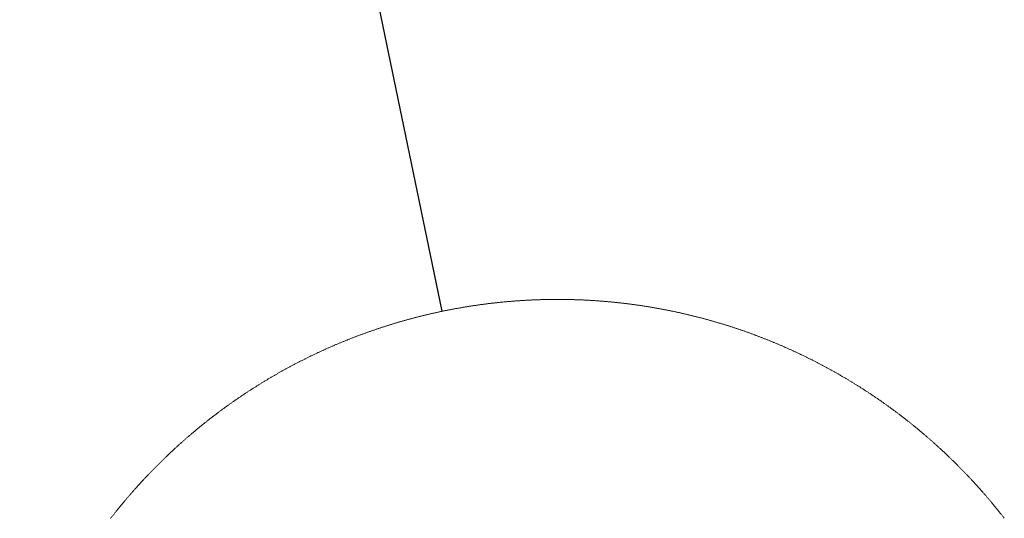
# Model space of a CAD drawing. Header units: millimetres. Extents: x 0 to 12115, y 0 to 8400.
# Tile 11 of 121: x 920 to 1821, y 2805 to 3260. Entities that reach past the tile are written whole.
import ezdxf

# ---------------------------------------------------------------- set-up
doc = ezdxf.new("R2010")
doc.units = ezdxf.units.MM
doc.header["$LTSCALE"] = 20
doc.dimstyles.new('SLDDIMSTYLE8', dxfattribs={"dimtxt": 0.18, "dimasz": 70, "dimexe": 0, "dimexo": 0.0625, "dimgap": 0, "dimtad": 0, "dimtih": 1, "dimtoh": 1, "dimdec": 0, "dimrnd": 1e-09, "dimzin": 0, "dimdsep": 46, "dimtxsty": 'Standard', "dimblk1": 'NONE', "dimblk2": 'NONE', "dimsah": 1, "dimcen": 0.09, "dimadec": 0, "dimazin": 0, "dimtfac": 70, "dimtdec": 0, "dimtofl": 0, "dimtmove": 0, "dimatfit": 3, "dimldrblk": 'NONE', "dimfxl": 1, "dimfrac": 2, "dimtolj": 1, "dimtzin": 0, "dimarcsym": 0})

# ---------------------------------------------------------------- blocks, each defined once
blk = doc.blocks.new('_None')

msp = doc.modelspace()

# ---------------------------------------------------------------- linework, layer by layer
at = {"color": 7, "linetype": 'Continuous', "lineweight": 18, "flags": 128}
msp.add_lwpolyline([(1820.620581, 2804.534369), (1820.225522, 2805.042439), (1819.829985, 2805.549794), (1819.433734, 2806.05691), (1819.036886, 2806.563311), (1818.639442, 2807.069474), (1818.241402, 2807.574921), (1817.842647, 2808.079892), (1817.443296, 2808.584385), (1817.04323, 2809.088402), (1816.642686, 2809.591942), (1816.241428, 2810.095005), (1815.839573, 2810.597592), (1815.437123, 2811.099463), (1815.033957, 2811.601096), (1814.630195, 2812.102013), (1814.225837, 2812.602692), (1813.820883, 2813.102656), (1813.415333, 2813.602143), (1813.009068, 2814.101153), (1812.602207, 2814.599686), (1812.194749, 2815.097742), (1811.786696, 2815.595084), (1811.378047, 2816.092186), (1810.968682, 2816.588574), (1810.558721, 2817.084485), (1810.148164, 2817.579918), (1809.737011, 2818.074875), (1809.325263, 2818.569355), (1808.912918, 2819.063359), (1808.499857, 2819.556647), (1808.086201, 2820.049696), (1807.671949, 2820.542031), (1807.25722, 2821.033888), (1806.841656, 2821.525269), (1806.425616, 2822.015934), (1806.008979, 2822.506361), (1805.591628, 2822.996073), (1805.173799, 2823.485308), (1804.755255, 2823.974066), (1804.336115, 2824.462347), (1803.916499, 2824.950152), (1803.496167, 2825.437241), (1803.075239, 2825.923853), (1802.653715, 2826.409989), (1802.231475, 2826.895647), (1801.808759, 2827.380829), (1801.385447, 2827.865296), (1800.961539, 2828.349524), (1800.536915, 2828.833037), (1800.111815, 2829.315834), (1799.686119, 2829.798394), (1799.259707, 2830.280238), (1798.832819, 2830.761605), (1798.405215, 2831.242495), (1797.977134, 2831.722908), (1797.548338, 2832.202607), (1797.119066, 2832.682066), (1796.689078, 2833.160811), (1796.258494, 2833.63884), (1795.827433, 2834.116631), (1795.395776, 2834.593707), (1794.963404, 2835.070305), (1794.530555, 2835.546427), (1794.096991, 2836.021834), (1793.66295, 2836.496764), (1793.228313, 2836.971217), (1792.792961, 2837.445193), (1792.357132, 2837.918454), (1791.920706, 2838.391238), (1791.483685, 2838.863545), (1791.046068, 2839.335375), (1790.607854, 2839.80649), (1790.169164, 2840.277129), (1789.729759, 2840.747052), (1789.289757, 2841.216736), (1788.849279, 2841.685706), (1788.408085, 2842.154198), (1787.966415, 2842.621975), (1787.524149, 2843.089276), (1787.081286, 2843.556099), (1786.637827, 2844.022446), (1786.193773, 2844.488078), (1785.749241, 2844.953232), (1785.303995, 2845.41791), (1784.858271, 2845.881873), (1784.411952, 2846.345358), (1783.965036, 2846.808367), (1783.517524, 2847.270661), (1783.069536, 2847.732478), (1782.620832, 2848.193818), (1782.171651, 2848.654442), (1781.721875, 2849.11459), (1781.271502, 2849.574023), (1780.820653, 2850.033217), (1780.369088, 2850.491696), (1779.917046, 2850.949459), (1779.464408, 2851.406746), (1779.011294, 2851.863556), (1778.557464, 2852.319889), (1778.103158, 2852.775507), (1777.648255, 2853.23041), (1777.192756, 2853.685074), (1776.736781, 2854.139023), (1776.280209, 2854.592257), (1775.823041, 2855.045014), (1775.365278, 2855.497294), (1774.907037, 2855.949097), (1774.448201, 2856.400185), (1773.988768, 2856.850558), (1773.528859, 2857.300692), (1773.068234, 2857.749873), (1772.607252, 2858.198815), (1772.145554, 2858.647042), (1771.68338, 2859.094792), (1771.220609, 2859.541827), (1770.757362, 2859.988385), (1770.293519, 2860.434227), (1769.829079, 2860.879593), (1769.364044, 2861.324482), (1768.898531, 2861.768656), (1768.432542, 2862.212115), (1767.965838, 2862.655335), (1767.498657, 2863.097601), (1767.030999, 2863.539629), (1766.562745, 2863.980942), (1766.093895, 2864.42154), (1765.624568, 2864.86166), (1765.154645, 2865.301304), (1764.684125, 2865.740233), (1764.21313, 2866.178685), (1763.741538, 2866.616421), (1763.269469, 2867.053681), (1762.796804, 2867.490225), (1762.323662, 2867.926293), (1761.849925, 2868.361645), (1761.37571, 2868.796521), (1760.900899, 2869.230919), (1760.425493, 2869.664603), (1759.949609, 2870.097571), (1759.473249, 2870.530062), (1758.996293, 2870.962077), (1758.51874, 2871.393376), (1758.040711, 2871.82396), (1757.562205, 2872.254067), (1757.083103, 2872.683697), (1756.603405, 2873.112612), (1756.12323, 2873.540812), (1755.642578, 2873.968535), (1755.16133, 2874.395781), (1754.679605, 2874.822312), (1754.197284, 2875.248127), (1753.714487, 2875.673466), (1753.231093, 2876.098328), (1752.747222, 2876.522475), (1752.262875, 2876.945906), (1751.777932, 2877.368861), (1751.292512, 2877.791338), (1750.806495, 2878.212862), (1750.320002, 2878.634148), (1749.832913, 2879.05448), (1749.345347, 2879.474574), (1748.857304, 2879.893713), (1748.368784, 2880.312376), (1747.879669, 2880.730563), (1747.389957, 2881.148034), (1746.899888, 2881.564789), (1746.409222, 2881.981068), (1745.917961, 2882.39687), (1745.426342, 2882.811718), (1744.934126, 2883.226328), (1744.441315, 2883.639985), (1743.948146, 2884.053164), (1743.454382, 2884.465866), (1742.960021, 2884.877854), (1742.465302, 2885.289126), (1741.969987, 2885.699921), (1741.474196, 2886.110001), (1740.977809, 2886.519604), (1740.481063, 2886.928492), (1739.983722, 2887.336665), (1739.485904, 2887.74436), (1738.98749, 2888.151341), (1738.488719, 2888.557845), (1737.989351, 2888.963633), (1737.489506, 2889.368706), (1736.989066, 2889.773302), (1736.488267, 2890.177184), (1735.986873, 2890.580588), (1735.485002, 2890.983277), (1734.982654, 2891.385251), (1734.47971, 2891.786747), (1733.976409, 2892.187529), (1733.472511, 2892.587834), (1732.968136, 2892.987185), (1732.463285, 2893.386298), (1731.957957, 2893.784457), (1731.452152, 2894.182139), (1730.945751, 2894.579106), (1730.438873, 2894.975596), (1729.931637, 2895.371371), (1729.423806, 2895.766669), (1728.915497, 2896.161013), (1728.406712, 2896.554881), (1727.897331, 2896.948271), (1727.387592, 2897.340947), (1726.877376, 2897.732907), (1726.366564, 2898.124152), (1725.855276, 2898.51492), (1725.343629, 2898.904972), (1724.831387, 2899.29431), (1724.318668, 2899.683171), (1723.805472, 2900.071316), (1723.291918, 2900.458985), (1722.777769, 2900.8457), (1722.263142, 2901.231938), (1721.748039, 2901.617699), (1721.232459, 2902.002745), (1720.716402, 2902.387076), (1720.199868, 2902.770691), (1719.682857, 2903.153592), (1719.16537, 2903.536015), (1718.647405, 2903.917962), (1718.128964, 2904.298954), (1717.610046, 2904.67947), (1717.090651, 2905.059271), (1716.570779, 2905.438357), (1716.050431, 2905.816966), (1715.529605, 2906.194859), (1715.008422, 2906.572037), (1714.486643, 2906.948739), (1713.964507, 2907.324486), (1713.441774, 2907.699995), (1712.918684, 2908.074551), (1712.394997, 2908.44863), (1711.870953, 2908.821755), (1711.346432, 2909.194642), (1710.821435, 2909.566575), (1710.29596, 2909.938031), (1709.770128, 2910.308772), (1709.2437, 2910.678797), (1708.716914, 2911.048108), (1708.189532, 2911.416941), (1707.661792, 2911.785059), (1707.133576, 2912.152462), (1706.605002, 2912.51915), (1706.075832, 2912.885361), (1705.546304, 2913.250857), (1705.016181, 2913.615637), (1704.485699, 2913.979941), (1703.954741, 2914.343291), (1703.423425, 2914.706164), (1702.891513, 2915.068322), (1702.359244, 2915.429764), (1701.826498, 2915.79073), (1701.293394, 2916.15098), (1700.759694, 2916.510516), (1700.225636, 2916.869336), (1699.691102, 2917.22744), (1699.15609, 2917.585068), (1698.620721, 2917.941981), (1698.084876, 2918.298178), (1697.548553, 2918.65366), (1697.011873, 2919.008427), (1696.474597, 2919.362717), (1695.936963, 2919.716292), (1695.398971, 2920.069151), (1694.860503, 2920.421296), (1694.321558, 2920.772963), (1693.782136, 2921.123677), (1693.242356, 2921.473914), (1692.702099, 2921.823435), (1692.161366, 2922.172242), (1691.620275, 2922.520333), (1691.078707, 2922.867947), (1690.536782, 2923.214846), (1689.99438, 2923.560791), (1689.4515, 2923.90626), (1688.908264, 2924.251252), (1688.36455, 2924.59529), (1687.820479, 2924.938612), (1687.275931, 2925.281458), (1686.730906, 2925.623589), (1686.185524, 2925.965004), (1685.639664, 2926.305705), (1685.093447, 2926.645689), (1684.546753, 2926.985197), (1683.999702, 2927.32399), (1683.452174, 2927.661829), (1682.904288, 2927.999192), (1682.355925, 2928.335839), (1681.807086, 2928.671771), (1681.257888, 2929.007225), (1680.708334, 2929.341727), (1680.158302, 2929.675751), (1679.607913, 2930.008822), (1679.057046, 2930.341416), (1678.505823, 2930.673294), (1677.954122, 2931.004458), (1677.402064, 2931.335144), (1676.849529, 2931.664877), (1676.296636, 2931.993895), (1675.743267, 2932.322436), (1675.189659, 2932.650261), (1674.635455, 2932.977133), (1674.080893, 2933.303528), (1673.525974, 2933.629208), (1672.970697, 2933.954173), (1672.414943, 2934.27866), (1671.858713, 2934.602194), (1671.302244, 2934.925013), (1670.745298, 2935.247355), (1670.187875, 2935.568743), (1669.630214, 2935.889655), (1669.071957, 2936.209851), (1668.513462, 2936.529332), (1667.954489, 2936.848097), (1667.395159, 2937.166148), (1666.835472, 2937.483483), (1666.275307, 2937.800103), (1665.714785, 2938.116007), (1665.153905, 2938.431435), (1664.592549, 2938.745909), (1664.030835, 2939.059906), (1663.468763, 2939.37295), (1662.906333, 2939.685517), (1662.343427, 2939.997368), (1661.780163, 2940.308266), (1661.216542, 2940.618687), (1660.652563, 2940.928393), (1660.088107, 2941.237383), (1659.523293, 2941.545659), (1658.958122, 2941.853218), (1658.392593, 2942.160063), (1657.826706, 2942.466193), (1657.260343, 2942.771845), (1656.693622, 2943.076544), (1656.126544, 2943.380528), (1655.559107, 2943.684035), (1654.991313, 2943.986588), (1654.423043, 2944.288426), (1653.854534, 2944.589787), (1653.285548, 2944.890194), (1652.716204, 2945.190125), (1652.146503, 2945.489102), (1651.576444, 2945.787602), (1651.006028, 2946.085387), (1650.435134, 2946.382218), (1649.864003, 2946.678572), (1649.292513, 2946.974211), (1648.720547, 2947.268897), (1648.148223, 2947.563105), (1647.575661, 2947.856598), (1647.002622, 2948.149138), (1646.429225, 2948.441201), (1645.855471, 2948.732548), (1645.281359, 2949.02318), (1644.70689, 2949.312859), (1644.132062, 2949.602061), (1643.556878, 2949.890547), (1642.981335, 2950.178318), (1642.405554, 2950.465374), (1641.829297, 2950.751477), (1641.252681, 2951.037102), (1640.675708, 2951.322012), (1640.098378, 2951.606207), (1639.52069, 2951.889449), (1638.942644, 2952.172213), (1638.364359, 2952.454262), (1637.785598, 2952.735358), (1637.20648, 2953.015976), (1636.627122, 2953.29588), (1636.047288, 2953.57483), (1635.467216, 2953.853302), (1634.886786, 2954.13106), (1634.305998, 2954.407864), (1633.724853, 2954.684191), (1633.14335, 2954.959565), (1632.56149, 2955.234461), (1631.979271, 2955.508404), (1631.396815, 2955.781632), (1630.814001, 2956.054383), (1630.23071, 2956.32618), (1629.64718, 2956.597262), (1629.063412, 2956.867629), (1628.479168, 2957.137518), (1627.894684, 2957.406454), (1627.309724, 2957.674675), (1626.724526, 2957.942181), (1626.13897, 2958.208971), (1625.553175, 2958.475047), (1624.966904, 2958.740406), (1624.380394, 2959.004813), (1623.793527, 2959.268742), (1623.206421, 2959.531956), (1622.618839, 2959.794217), (1622.031018, 2960.056), (1621.442839, 2960.317069), (1620.854422, 2960.577183), (1620.265647, 2960.836583), (1619.676515, 2961.095505), (1619.087025, 2961.353474), (1618.497297, 2961.610728), (1617.907211, 2961.867266), (1617.316767, 2962.123089), (1616.726085, 2962.378197), (1616.134926, 2962.63259), (1615.543648, 2962.886029), (1614.952013, 2963.138991), (1614.360019, 2963.391238), (1613.767668, 2963.642531), (1613.175079, 2963.893109), (1612.582132, 2964.14321), (1611.988946, 2964.392357), (1611.395403, 2964.640789), (1610.801503, 2964.888506), (1610.207364, 2965.135508), (1609.612867, 2965.381794), (1609.018132, 2965.627366), (1608.423039, 2965.871983), (1607.827708, 2966.116124), (1607.232019, 2966.359311), (1606.635973, 2966.601782), (1606.039688, 2966.843777), (1605.443164, 2967.084818), (1604.846164, 2967.325144), (1604.249045, 2967.564516), (1603.651568, 2967.803412), (1603.053733, 2968.041592), (1602.45566, 2968.278819), (1601.857349, 2968.515568), (1601.25868, 2968.751364), (1600.659772, 2968.986445), (1600.060507, 2969.22081), (1599.460885, 2969.454461), (1598.861143, 2969.687396), (1598.261043, 2969.919377), (1597.660586, 2970.150881), (1597.05989, 2970.381432), (1596.458956, 2970.611267), (1595.857665, 2970.840626), (1595.256135, 2971.069031), (1594.654247, 2971.296482), (1594.052121, 2971.523457), (1593.449756, 2971.749716), (1592.847153, 2971.975022), (1592.244193, 2972.199612), (1591.640874, 2972.423487), (1591.037437, 2972.646647), (1590.433642, 2972.869091), (1589.829489, 2973.090821), (1589.225217, 2973.311596), (1588.620588, 2973.531895), (1588.01572, 2973.75124), (1587.410494, 2973.96987), (1586.80515, 2974.187785), (1586.199447, 2974.404984), (1585.593387, 2974.62123), (1584.987208, 2974.836998), (1584.380671, 2975.051814), (1583.773896, 2975.265913), (1583.166882, 2975.479298), (1582.559511, 2975.691967), (1581.95202, 2975.903683), (1581.344172, 2976.114922), (1580.736085, 2976.325207), (1580.12776, 2976.534777), (1579.519078, 2976.743632), (1578.910157, 2976.951771), (1578.301117, 2977.158957), (1577.691719, 2977.365666), (1577.082082, 2977.571421), (1576.472088, 2977.776461), (1575.861975, 2977.980786), (1575.251624, 2978.184395), (1574.640914, 2978.387051), (1574.029967, 2978.588992), (1573.418781, 2978.790217), (1572.807476, 2978.990727), (1572.195813, 2979.190522), (1571.583792, 2979.389601), (1570.971653, 2979.587727), (1570.359274, 2979.785138), (1569.746658, 2979.981833), (1569.133803, 2980.177813), (1568.52059, 2980.372839), (1567.907259, 2980.567389), (1567.293569, 2980.760985), (1566.67976, 2980.953865), (1566.065594, 2981.146031), (1565.451309, 2981.337243), (1564.836785, 2981.527977), (1564.221903, 2981.717759), (1563.606903, 2981.906825), (1562.991544, 2982.095175), (1562.376067, 2982.282572), (1561.760351, 2982.469254), (1561.144396, 2982.655459), (1560.528204, 2982.840472), (1559.911653, 2983.025008), (1559.294983, 2983.208828), (1558.678195, 2983.391695), (1558.061048, 2983.573847), (1557.443663, 2983.755284), (1556.82604, 2983.935767), (1556.208297, 2984.115773), (1555.590316, 2984.294825), (1554.971978, 2984.473162), (1554.35352, 2984.650784), (1553.734824, 2984.827452), (1553.116008, 2985.003405), (1552.496835, 2985.178643), (1551.877543, 2985.353165), (1551.257893, 2985.526972), (1550.638124, 2985.699826), (1550.018236, 2985.871964), (1549.39799, 2986.043387), (1548.777625, 2986.214095), (1548.156902, 2986.383849), (1547.53606, 2986.552887), (1546.915099, 2986.721211), (1546.29378, 2986.888819), (1545.672342, 2987.055474), (1545.050665, 2987.221651), (1544.428751, 2987.386637), (1543.806716, 2987.551146), (1543.184444, 2987.71494), (1542.561933, 2987.877779), (1541.939303, 2988.039904), (1541.316434, 2988.201313), (1540.693327, 2988.361769), (1540.069982, 2988.52151), (1539.446518, 2988.680535), (1538.822815, 2988.838845), (1538.198992, 2988.996439), (1537.574812, 2989.15308), (1536.950633, 2989.309006), (1536.326095, 2989.463978), (1535.701438, 2989.618473), (1535.076663, 2989.772015), (1534.451648, 2989.924841), (1533.826396, 2990.076952), (1533.200904, 2990.22811), (1532.575294, 2990.378552), (1531.949564, 2990.528279), (1531.323597, 2990.67729), (1530.69739, 2990.825348), (1530.071065, 2990.972691), (1529.4445, 2991.119318), (1528.817817, 2991.265231), (1528.190896, 2991.410189), (1527.563855, 2991.554432), (1526.936575, 2991.69796), (1526.309177, 2991.840535), (1525.68154, 2991.982632), (1525.053784, 2992.123776), (1524.425909, 2992.263966), (1523.797676, 2992.403679), (1523.169443, 2992.542439), (1522.540971, 2992.680483), (1521.912262, 2992.817574), (1521.283552, 2992.953949), (1520.654484, 2993.08961), (1520.025417, 2993.224554), (1519.395992, 2993.358784), (1518.766567, 2993.49206), (1518.136903, 2993.624621), (1517.507121, 2993.756228), (1516.8771, 2993.887358), (1516.246959, 2994.017535), (1515.6167, 2994.146758), (1514.986202, 2994.275504), (1514.355585, 2994.403296), (1513.724848, 2994.530373), (1513.093874, 2994.656496), (1512.46278, 2994.782143), (1511.831566, 2994.906836), (1511.200115, 2995.030575), (1510.568544, 2995.153838), (1509.936854, 2995.276146), (1509.305045, 2995.39774), (1508.672997, 2995.51838), (1508.04083, 2995.638304), (1507.408544, 2995.757513), (1506.77602, 2995.876007), (1506.143495, 2995.993548), (1505.510732, 2996.110373), (1504.87785, 2996.226483), (1504.24473, 2996.341877), (1503.611609, 2996.456318), (1502.97825, 2996.570044), (1502.344772, 2996.682816), (1501.711175, 2996.794873), (1501.077458, 2996.906214), (1500.443503, 2997.01684), (1499.809548, 2997.126513), (1499.175355, 2997.23547), (1498.541042, 2997.343712), (1497.90661, 2997.451001), (1497.272059, 2997.557574), (1496.637389, 2997.663432), (1496.002599, 2997.768574), (1495.367691, 2997.872763), (1494.732544, 2997.976237), (1494.097396, 2998.078757), (1493.462011, 2998.180561), (1492.826506, 2998.281651), (1492.191001, 2998.382025), (1491.555258, 2998.481446), (1490.919396, 2998.580151), (1490.283534, 2998.678141), (1489.647433, 2998.775177), (1489.011213, 2998.871499), (1488.374874, 2998.967104), (1487.738415, 2999.061757), (1487.101957, 2999.155693), (1486.46526, 2999.248915), (1485.828444, 2999.341183), (1485.191509, 2999.432974), (1484.554574, 2999.523573), (1483.9174, 2999.613696), (1483.280226, 2999.702864), (1482.642814, 2999.791317), (1482.005402, 2999.878817), (1481.367871, 2999.965601), (1480.730101, 3000.05167), (1480.092331, 3000.137024), (1479.454443, 3000.221425), (1478.816554, 3000.305109), (1478.178426, 3000.387841), (1477.54018, 3000.469857), (1476.901933, 3000.551157), (1476.263567, 3000.631743), (1475.625083, 3000.711375), (1474.986478, 3000.790291), (1474.347755, 3000.868254), (1473.708912, 3000.94574), (1473.07007, 3001.022273), (1472.431108, 3001.097851), (1471.792027, 3001.172715), (1471.152827, 3001.246863), (1470.513627, 3001.320296), (1469.874307, 3001.392775), (1469.234869, 3001.464539), (1468.595311, 3001.535349), (1467.955634, 3001.605683), (1467.315957, 3001.675063), (1466.67616, 3001.743489), (1466.036364, 3001.8112), (1465.396329, 3001.878195), (1464.756295, 3001.944476), (1464.11626, 3002.009802), (1463.475987, 3002.074414), (1462.835714, 3002.138071), (1462.195441, 3002.201252), (1461.554929, 3002.263241), (1460.914418, 3002.324753), (1460.273906, 3002.385312), (1459.633156, 3002.445155), (1458.992406, 3002.504044), (1458.351656, 3002.562218), (1457.710787, 3002.619677), (1457.069799, 3002.676421), (1456.428811, 3002.732211), (1455.787703, 3002.787285), (1455.146596, 3002.841406), (1454.505369, 3002.894812), (1453.864023, 3002.947503), (1453.222677, 3002.999239), (1452.581212, 3003.050261), (1451.939746, 3003.100567), (1451.298162, 3003.14992), (1450.656578, 3003.198557), (1450.014993, 3003.246479), (1449.37317, 3003.293448), (1448.731467, 3003.339701), (1448.089644, 3003.385239), (1447.447702, 3003.429823), (1446.80576, 3003.473692), (1446.163699, 3003.516846), (1445.521637, 3003.559046), (1444.879576, 3003.600531), (1444.237396, 3003.641062), (1443.595215, 3003.681117), (1442.952916, 3003.719979), (1442.310616, 3003.758364), (1441.668316, 3003.795796), (1441.025898, 3003.832512), (1440.383479, 3003.868275), (1439.740941, 3003.903323), (1439.098403, 3003.937655), (1438.455864, 3003.971272), (1437.813207, 3004.003935), (1437.17055, 3004.035645), (1436.527893, 3004.066878), (1435.885116, 3004.097157), (1435.24234, 3004.126482), (1434.599563, 3004.155331), (1433.956667, 3004.182988), (1433.313772, 3004.210167), (1432.670876, 3004.236393), (1432.02798, 3004.261904), (1431.384965, 3004.2867), (1430.741951, 3004.310542), (1430.098936, 3004.333668), (1429.455921, 3004.355841), (1428.812787, 3004.377299), (1428.169653, 3004.398041), (1427.526518, 3004.41783), (1426.883384, 3004.436903), (1426.24025, 3004.455262), (1425.596997, 3004.472666), (1424.953743, 3004.489355), (1424.31049, 3004.50533), (1423.667237, 3004.52035), (1423.023984, 3004.534655), (1422.380611, 3004.548245), (1421.737358, 3004.560881), (1421.093985, 3004.572802), (1420.450613, 3004.583769), (1419.80724, 3004.59426), (1419.163868, 3004.603558), (1418.520495, 3004.612379), (1417.877122, 3004.620247), (1417.233631, 3004.6274), (1416.590258, 3004.633599), (1415.946886, 3004.639082), (1415.303394, 3004.643851), (1414.660021, 3004.647665), (1414.01653, 3004.650765), (1413.373038, 3004.652911), (1412.729665, 3004.65458), (1412.086174, 3004.655295), (1411.442801, 3004.655056), (1410.799309, 3004.654103), (1410.155818, 3004.652434), (1409.512445, 3004.65005), (1408.868953, 3004.646712), (1408.225581, 3004.64242), (1407.582089, 3004.637652), (1406.938716, 3004.63193), (1406.295225, 3004.625493), (1405.651971, 3004.618102), (1405.00848, 3004.609995), (1404.364988, 3004.600935), (1403.721735, 3004.591399), (1403.078243, 3004.580908), (1402.434989, 3004.569464), (1401.791736, 3004.557305), (1401.148244, 3004.54443), (1400.504991, 3004.53084), (1399.861738, 3004.516297), (1399.218484, 3004.501038), (1398.575231, 3004.484826), (1397.931978, 3004.467898), (1397.288724, 3004.450255), (1396.64571, 3004.431658), (1396.002456, 3004.412346), (1395.359441, 3004.392319), (1394.716188, 3004.371338), (1394.073173, 3004.349642), (1393.430158, 3004.327231), (1392.787143, 3004.303866), (1392.144128, 3004.279786), (1391.501113, 3004.254752), (1390.858099, 3004.229241), (1390.215322, 3004.202538), (1389.572546, 3004.175358), (1388.929531, 3004.147225), (1388.286754, 3004.118376), (1387.643978, 3004.088574), (1387.001201, 3004.058056), (1386.358663, 3004.026823), (1385.715887, 3003.994637), (1385.073349, 3003.961735), (1384.43081, 3003.928118), (1383.788272, 3003.893547), (1383.145734, 3003.858262), (1382.503435, 3003.82226), (1381.860897, 3003.785305), (1381.218597, 3003.747635), (1380.576297, 3003.70925), (1379.933998, 3003.669911), (1379.291936, 3003.629857), (1378.649637, 3003.588849), (1378.007576, 3003.547125), (1377.365514, 3003.504687), (1376.723692, 3003.461533), (1376.08163, 3003.417426), (1375.439807, 3003.372603), (1374.797985, 3003.326827), (1374.156162, 3003.280335), (1373.514577, 3003.233128), (1372.872755, 3003.184967), (1372.23117, 3003.136092), (1371.589824, 3003.086501), (1370.94824, 3003.035956), (1370.306894, 3002.984696), (1369.665548, 3002.932721), (1369.024202, 3002.879792), (1368.383094, 3002.826147), (1367.741987, 3002.771788), (1367.100879, 3002.716475), (1366.459772, 3002.660447), (1365.818903, 3002.603703), (1365.178033, 3002.546006), (1364.537164, 3002.487593), (1363.896534, 3002.428227), (1363.255903, 3002.368384), (1362.615272, 3002.307587), (1361.97488, 3002.245837), (1361.334487, 3002.183371), (1360.694095, 3002.12019), (1360.053941, 3002.056294), (1359.413549, 3001.991444), (1358.773634, 3001.925879), (1358.13348, 3001.85936), (1357.493564, 3001.792365), (1356.853887, 3001.724177), (1356.213972, 3001.655512), (1355.574295, 3001.585894), (1354.934856, 3001.515561), (1354.295179, 3001.444273), (1353.65574, 3001.372509), (1353.01654, 3001.299553), (1352.37734, 3001.22612), (1351.73814, 3001.151734), (1351.099178, 3001.076632), (1350.460216, 3001.000576), (1349.821254, 3000.924044), (1349.182531, 3000.84632), (1348.543808, 3000.768118), (1347.905323, 3000.688963), (1347.266838, 3000.609093), (1346.628591, 3000.528508), (1345.990106, 3000.446968), (1345.352098, 3000.364714), (1344.71409, 3000.281506), (1344.076082, 3000.197583), (1343.438074, 3000.112944), (1342.800542, 3000.02759), (1342.162773, 2999.941283), (1341.525241, 2999.85426), (1340.887949, 2999.766283), (1340.250417, 2999.67783), (1339.613363, 2999.588423), (1338.976308, 2999.498063), (1338.339254, 2999.407225), (1337.702438, 2999.315434), (1337.065622, 2999.222689), (1336.429044, 2999.129467), (1335.792467, 2999.035292), (1335.156127, 2998.940163), (1334.519788, 2998.844557), (1333.883688, 2998.747998), (1333.247587, 2998.650484), (1332.611724, 2998.552494), (1331.975862, 2998.453551), (1331.340238, 2998.353892), (1330.704614, 2998.253279), (1330.069229, 2998.151951), (1329.433843, 2998.049908), (1328.798696, 2997.94715), (1328.163787, 2997.843438), (1327.528879, 2997.73901), (1326.89397, 2997.633629), (1326.2593, 2997.527771), (1325.624868, 2997.42096), (1324.990436, 2997.313195), (1324.356243, 2997.204953), (1323.722049, 2997.095757), (1323.088094, 2996.985846), (1322.454139, 2996.874981), (1321.820661, 2996.763401), (1321.186945, 2996.651106), (1320.553466, 2996.538096), (1319.920227, 2996.424132), (1319.287225, 2996.309452), (1318.654224, 2996.193819), (1318.021223, 2996.07771), (1317.38846, 2995.960646), (1316.755935, 2995.842629), (1316.123649, 2995.724135), (1315.491363, 2995.604687), (1314.859077, 2995.484524), (1314.227268, 2995.363408), (1313.595459, 2995.241814), (1312.963649, 2995.119029), (1312.332317, 2994.995766), (1311.700746, 2994.871788), (1311.069652, 2994.746857), (1310.438558, 2994.620972), (1309.807703, 2994.49461), (1309.177085, 2994.367295), (1308.546468, 2994.239264), (1307.91609, 2994.110518), (1307.285711, 2993.980818), (1306.655571, 2993.850403), (1306.025669, 2993.719273), (1305.396005, 2993.587189), (1304.766342, 2993.45439), (1304.136917, 2993.320876), (1303.507492, 2993.186646), (1302.878543, 2993.051463), (1302.249595, 2992.915564), (1301.620885, 2992.77895), (1300.992176, 2992.641621), (1300.363704, 2992.503338), (1299.735471, 2992.36434), (1299.107477, 2992.224627), (1298.479482, 2992.08396), (1297.851726, 2991.942578), (1297.224208, 2991.80048), (1296.596929, 2991.657668), (1295.96965, 2991.513901), (1295.342609, 2991.36942), (1294.715807, 2991.224223), (1294.089242, 2991.078072), (1293.462678, 2990.931206), (1292.836353, 2990.783625), (1292.210266, 2990.635329), (1291.584417, 2990.486317), (1290.958568, 2990.336352), (1290.332958, 2990.185671), (1289.707824, 2990.034037), (1289.082452, 2989.881926), (1288.457557, 2989.728861), (1287.832662, 2989.575081), (1287.208244, 2989.420348), (1286.583826, 2989.265137), (1285.959646, 2989.108973), (1285.335466, 2988.952094), (1284.711763, 2988.79426), (1284.08806, 2988.63595), (1283.464595, 2988.476687), (1282.841369, 2988.316708), (1282.218381, 2988.155775), (1281.595632, 2987.994128), (1280.972883, 2987.832003), (1280.350372, 2987.668686), (1279.728338, 2987.504893), (1279.106304, 2987.340146), (1278.484508, 2987.174921), (1277.862712, 2987.008505), (1277.241394, 2986.841612), (1276.620075, 2986.673766), (1275.999233, 2986.505442), (1275.378391, 2986.336165), (1274.757787, 2986.165934), (1274.137422, 2985.995226), (1273.517295, 2985.823565), (1272.897407, 2985.651188), (1272.277757, 2985.478096), (1271.658107, 2985.304051), (1271.038934, 2985.12929), (1270.42, 2984.953814), (1269.801065, 2984.777623), (1269.182369, 2984.600716), (1268.563911, 2984.422856), (1267.94593, 2984.24428), (1267.327949, 2984.064989), (1266.710207, 2983.884983), (1266.092702, 2983.704262), (1265.475437, 2983.522587), (1264.858171, 2983.340197), (1264.241382, 2983.157092), (1263.624832, 2982.973032), (1263.00852, 2982.788496), (1262.392208, 2982.603007), (1261.776372, 2982.416802), (1261.160776, 2982.229882), (1260.545179, 2982.042008), (1259.930059, 2981.853657), (1259.315177, 2981.664353), (1258.700296, 2981.474333), (1258.085891, 2981.28336), (1257.471487, 2981.09191), (1256.857559, 2980.899506), (1256.243631, 2980.706387), (1255.63018, 2980.512553), (1255.016967, 2980.318003), (1254.403755, 2980.122738), (1253.791019, 2979.92652), (1253.178283, 2979.729586), (1252.566024, 2979.531937), (1251.954004, 2979.333573), (1251.342222, 2979.134255), (1250.73044, 2978.93446), (1250.119134, 2978.733712), (1249.508068, 2978.532248), (1248.897239, 2978.330069), (1248.286649, 2978.126936), (1247.676298, 2977.923327), (1247.066185, 2977.718764), (1246.45631, 2977.513485), (1245.846912, 2977.307492), (1245.237514, 2977.100783), (1244.628355, 2976.89312), (1244.019672, 2976.684742), (1243.411228, 2976.475888), (1242.802784, 2976.266079), (1242.194816, 2976.055317), (1241.587087, 2975.844078), (1240.979597, 2975.632124), (1240.372345, 2975.419217), (1239.765331, 2975.205594), (1239.158556, 2974.991255), (1238.552257, 2974.776202), (1237.945959, 2974.560433), (1237.340137, 2974.34371), (1236.734554, 2974.126511), (1236.129209, 2973.908358), (1235.524103, 2973.68949), (1234.919235, 2973.469906), (1234.314844, 2973.249369), (1233.710453, 2973.028355), (1233.106538, 2972.806387), (1232.502862, 2972.583943), (1231.899425, 2972.360545), (1231.296226, 2972.136431), (1230.693265, 2971.911602), (1230.090782, 2971.68582), (1229.488298, 2971.459561), (1228.886291, 2971.232348), (1228.284523, 2971.004658), (1227.683231, 2970.776015), (1227.081939, 2970.546656), (1226.481124, 2970.316582), (1225.880548, 2970.085793), (1225.28021, 2969.85405), (1224.68011, 2969.62183), (1224.080488, 2969.388657), (1223.480865, 2969.154768), (1222.881719, 2968.920165), (1222.282812, 2968.684845), (1221.684381, 2968.448811), (1221.08595, 2968.212061), (1220.487997, 2967.974358), (1219.890281, 2967.736178), (1219.293043, 2967.497044), (1218.695804, 2967.257433), (1218.099042, 2967.016869), (1217.502519, 2966.775589), (1216.906234, 2966.533595), (1216.310426, 2966.290884), (1215.714857, 2966.047221), (1215.119525, 2965.80308), (1214.524433, 2965.557986), (1213.929817, 2965.312415), (1213.335439, 2965.06589), (1212.7413, 2964.81865), (1212.147638, 2964.570933), (1211.554214, 2964.322262), (1210.961029, 2964.072638), (1210.36832, 2963.822537), (1209.775611, 2963.571721), (1209.18338, 2963.320189), (1208.591625, 2963.067704), (1207.99987, 2962.814742), (1207.40883, 2962.560826), (1206.817791, 2962.306195), (1206.227228, 2962.051087), (1205.636903, 2961.795025), (1205.046817, 2961.538248), (1204.457208, 2961.280756), (1203.867837, 2961.022549), (1203.278705, 2960.763627), (1202.69005, 2960.50375), (1202.101633, 2960.243397), (1201.513454, 2959.982329), (1200.925752, 2959.720307), (1200.338289, 2959.457808), (1199.751302, 2959.194355), (1199.164554, 2958.930426), (1198.578044, 2958.665543), (1197.992012, 2958.399945), (1197.406217, 2958.13387), (1196.8209, 2957.866841), (1196.235582, 2957.599097), (1195.65098, 2957.330637), (1195.066377, 2957.061463), (1194.482252, 2956.791573), (1193.898603, 2956.520968), (1193.315193, 2956.249648), (1192.732021, 2955.977612), (1192.149326, 2955.704623), (1191.566869, 2955.431157), (1190.98489, 2955.156975), (1190.403148, 2954.882079), (1189.821645, 2954.606228), (1189.240619, 2954.329901), (1188.659832, 2954.05262), (1188.079521, 2953.774863), (1187.499448, 2953.49639), (1186.919853, 2953.216963), (1186.340496, 2952.93706), (1185.761615, 2952.656203), (1185.182973, 2952.374869), (1184.604808, 2952.092581), (1184.026882, 2951.809578), (1183.449194, 2951.526099), (1182.871982, 2951.241665), (1182.295248, 2950.956755), (1181.718513, 2950.670891), (1181.142494, 2950.384312), (1180.566713, 2950.097256), (1179.99117, 2949.809246), (1179.416105, 2949.52076), (1178.841516, 2949.23132), (1178.267166, 2948.941164), (1177.693054, 2948.650532), (1177.119419, 2948.358946), (1176.54626, 2948.066883), (1175.973341, 2947.773867), (1175.400659, 2947.480135), (1174.828455, 2947.185927), (1174.256727, 2946.890765), (1173.685237, 2946.595126), (1173.114225, 2946.298533), (1172.543451, 2946.001463), (1171.973154, 2945.70344), (1171.403095, 2945.40494), (1170.833513, 2945.105725), (1170.264408, 2944.805556), (1169.695541, 2944.50491), (1169.127151, 2944.203549), (1168.559, 2943.901234), (1167.991325, 2943.598442), (1167.423889, 2943.294936), (1166.856929, 2942.990714), (1166.290208, 2942.685776), (1165.724203, 2942.380124), (1165.158197, 2942.073756), (1164.592907, 2941.766673), (1164.027854, 2941.458874), (1163.463041, 2941.150361), (1162.898704, 2940.841132), (1162.334844, 2940.531187), (1161.771461, 2940.220766), (1161.208316, 2939.909392), (1160.64541, 2939.59754), (1160.082981, 2939.284735), (1159.521028, 2938.971453), (1158.959552, 2938.657217), (1158.398315, 2938.342505), (1157.837554, 2938.027077), (1157.277032, 2937.710934), (1156.716987, 2937.394076), (1156.157419, 2937.076502), (1155.598327, 2936.758213), (1155.039474, 2936.439209), (1154.480859, 2936.119728), (1153.92296, 2935.799294), (1153.365299, 2935.478144), (1152.808115, 2935.156517), (1152.251169, 2934.834176), (1151.6947, 2934.51088), (1151.138708, 2934.187107), (1150.583192, 2933.86262), (1150.027916, 2933.537417), (1149.473115, 2933.211737), (1148.918554, 2932.885104), (1148.364708, 2932.557755), (1147.8111, 2932.229929), (1147.25773, 2931.90115), (1146.705076, 2931.571894), (1146.15266, 2931.241923), (1145.600721, 2930.911236), (1145.04902, 2930.579834), (1144.498035, 2930.247717), (1143.947288, 2929.915123), (1143.397018, 2929.581576), (1142.846986, 2929.247551), (1142.297432, 2928.912573), (1141.748592, 2928.577118), (1141.199752, 2928.240948), (1140.651628, 2927.904063), (1140.103742, 2927.5667), (1139.556333, 2927.228384), (1139.009401, 2926.889592), (1138.462946, 2926.550084), (1137.916729, 2926.209622), (1137.370988, 2925.868922), (1136.825725, 2925.527268), (1136.280939, 2925.184899), (1135.736391, 2924.842053), (1135.192558, 2924.498253), (1134.648963, 2924.153977), (1134.105846, 2923.808985), (1133.562967, 2923.463278), (1133.020803, 2923.117094), (1132.478878, 2922.769957), (1131.937429, 2922.422343), (1131.396457, 2922.074013), (1130.855962, 2921.724968), (1130.315706, 2921.375208), (1129.776165, 2921.024733), (1129.236862, 2920.673781), (1128.698036, 2920.322113), (1128.159687, 2919.969731), (1127.621814, 2919.616633), (1127.08418, 2919.26282), (1126.547262, 2918.90853), (1126.010582, 2918.553524), (1125.474378, 2918.197804), (1124.938652, 2917.841368), (1124.403402, 2917.484217), (1123.868391, 2917.126589), (1123.334095, 2916.768246), (1122.800037, 2916.409188), (1122.266695, 2916.049414), (1121.733591, 2915.689164), (1121.200964, 2915.327959), (1120.668813, 2914.966278), (1120.13714, 2914.603882), (1119.605943, 2914.241009), (1119.074985, 2913.877182), (1118.544742, 2913.512879), (1118.014738, 2913.14786), (1117.48521, 2912.782126), (1116.956398, 2912.415915), (1116.427824, 2912.048989), (1115.899726, 2911.681347), (1115.372106, 2911.312991), (1114.844963, 2910.944157), (1114.318296, 2910.57437), (1113.791868, 2910.204106), (1113.266155, 2909.833365), (1112.740919, 2909.46167), (1112.215921, 2909.089499), (1111.691639, 2908.716612), (1111.167594, 2908.34301), (1110.644266, 2907.968932), (1110.121175, 2907.594138), (1109.598562, 2907.218628), (1109.076664, 2906.842642), (1108.555004, 2906.465702), (1108.033821, 2906.088286), (1107.513114, 2905.710392), (1106.992885, 2905.331545), (1106.473371, 2904.952221), (1105.954095, 2904.572182), (1105.435297, 2904.191666), (1104.916975, 2903.810196), (1104.399129, 2903.42825), (1103.881761, 2903.045826), (1103.36487, 2902.662449), (1102.848455, 2902.278595), (1102.332517, 2901.894026), (1101.817056, 2901.50898), (1101.302072, 2901.123219), (1100.787565, 2900.736742), (1100.273534, 2900.349789), (1099.760219, 2899.961882), (1099.247142, 2899.573737), (1098.734542, 2899.184637), (1098.222419, 2898.795062), (1097.710773, 2898.40477), (1097.199842, 2898.013764), (1096.689149, 2897.622281), (1096.178934, 2897.230082), (1095.669433, 2896.837407), (1095.160171, 2896.444016), (1094.651624, 2896.04991), (1094.143316, 2895.655089), (1093.635723, 2895.259791), (1093.128606, 2894.864016), (1092.621728, 2894.467287), (1092.115566, 2894.070082), (1091.60988, 2893.672162), (1091.104671, 2893.273764), (1090.599939, 2892.874651), (1090.095684, 2892.475062), (1089.591905, 2892.074519), (1089.088842, 2891.673499), (1088.586017, 2891.272002), (1088.083908, 2890.86979), (1087.582037, 2890.466862), (1087.080881, 2890.063458), (1086.580202, 2889.659338), (1086.079999, 2889.254504), (1085.580274, 2888.849192), (1085.081026, 2888.443165), (1084.582254, 2888.036662), (1084.084198, 2887.629443), (1083.58638, 2887.221747), (1083.089277, 2886.813097), (1082.592413, 2886.40421), (1082.096263, 2885.994368), (1081.600591, 2885.58405), (1081.105634, 2885.173254), (1080.610916, 2884.761744), (1080.116674, 2884.349518), (1079.623148, 2883.936816), (1079.130098, 2883.523398), (1078.637525, 2883.109503), (1078.145429, 2882.694893), (1077.65381, 2882.279568), (1077.162906, 2881.863766), (1076.672241, 2881.447487), (1076.182291, 2881.030255), (1075.692817, 2880.612784), (1075.203821, 2880.194359), (1074.715301, 2879.775696), (1074.227497, 2879.35608), (1073.740169, 2878.935986), (1073.25308, 2878.515416), (1072.766944, 2878.09413), (1072.281047, 2877.672129), (1071.795627, 2877.249651), (1071.310922, 2876.826697), (1070.826694, 2876.402789), (1070.342943, 2875.978642), (1069.859668, 2875.55378), (1069.377109, 2875.128203), (1068.895027, 2874.702149), (1068.413183, 2874.27538), (1067.932293, 2873.848133), (1067.451641, 2873.420172), (1066.971704, 2872.991734), (1066.492244, 2872.562581), (1066.013261, 2872.13295), (1065.534755, 2871.702605), (1065.056964, 2871.271782), (1064.57965, 2870.840245), (1064.102813, 2870.40823), (1063.626453, 2869.975501), (1063.150808, 2869.542294), (1062.67564, 2869.108372), (1062.200948, 2868.673973), (1061.726734, 2868.239098), (1061.253234, 2867.803507), (1060.780212, 2867.367201), (1060.307666, 2866.930418), (1059.835836, 2866.493159), (1059.364482, 2866.055184), (1058.893606, 2865.616494), (1058.423206, 2865.177327), (1057.953521, 2864.737683), (1057.484314, 2864.297324), (1057.015583, 2863.856488), (1056.547567, 2863.414936), (1056.080028, 2862.972908), (1055.612966, 2862.530404), (1055.146381, 2862.087183), (1054.680511, 2861.643486), (1054.215118, 2861.199074), (1053.75044, 2860.754185), (1053.286001, 2860.308581), (1052.822277, 2859.8625), (1052.359268, 2859.415703), (1051.896736, 2858.96843), (1051.434681, 2858.52068), (1050.973102, 2858.072215), (1050.512239, 2857.623272), (1050.051853, 2857.173853), (1049.591943, 2856.723719), (1049.132749, 2856.27287), (1048.674032, 2855.821782), (1048.21603, 2855.369978), (1047.758504, 2854.91746), (1047.301456, 2854.464465), (1046.844884, 2854.010992), (1046.389028, 2853.556805), (1045.933887, 2853.102141), (1045.478984, 2852.647), (1045.024797, 2852.191143), (1044.571325, 2851.73481), (1044.11833, 2851.278), (1043.665811, 2850.820475), (1043.214008, 2850.362473), (1042.762443, 2849.903756), (1042.311832, 2849.444561), (1041.861698, 2848.98489), (1041.41204, 2848.524504), (1040.96286, 2848.063641), (1040.514394, 2847.602301), (1040.066644, 2847.140246), (1039.619371, 2846.677714), (1039.172575, 2846.214705), (1038.726255, 2845.750981), (1038.280651, 2845.28678), (1037.835762, 2844.822102), (1037.391349, 2844.356947), (1036.947414, 2843.891077), (1036.504194, 2843.424492), (1036.061451, 2842.957669), (1035.619422, 2842.49013), (1035.177871, 2842.022114), (1034.736797, 2841.553622), (1034.296438, 2841.084414), (1033.856794, 2840.614729), (1033.417388, 2840.144329), (1032.978937, 2839.673691), (1032.540962, 2839.202338), (1032.103464, 2838.730507), (1031.666442, 2838.257962), (1031.230375, 2837.785178), (1030.794546, 2837.31144), (1030.359432, 2836.837464), (1029.925033, 2836.363011), (1029.491111, 2835.887843), (1029.057666, 2835.412198), (1028.624937, 2834.935837), (1028.192922, 2834.459238), (1027.761385, 2833.981924), (1027.330324, 2833.504134), (1026.899978, 2833.025866), (1026.470348, 2832.546883), (1026.041194, 2832.067423), (1025.612518, 2831.587487), (1025.184557, 2831.107073), (1024.757072, 2830.625945), (1024.330303, 2830.144577), (1023.904249, 2829.662495), (1023.478672, 2829.179697), (1023.053571, 2828.696661), (1022.629186, 2828.21291), (1022.205516, 2827.72892), (1021.782323, 2827.243977), (1021.359846, 2826.758795), (1020.937845, 2826.273137), (1020.516321, 2825.786763), (1020.09575, 2825.299912), (1019.675418, 2824.812584), (1019.25604, 2824.32478), (1018.837139, 2823.836499), (1018.418714, 2823.347502), (1018.001005, 2822.858029), (1017.583772, 2822.368079), (1017.167255, 2821.877652), (1016.751453, 2821.386748), (1016.336128, 2820.895129), (1015.921518, 2820.403271), (1015.507385, 2819.910698), (1015.093967, 2819.417649), (1014.681264, 2818.924122), (1014.269039, 2818.430119), (1013.85729, 2817.9354), (1013.446256, 2817.440443), (1013.035938, 2816.944771), (1012.626335, 2816.448622), (1012.21697, 2815.951996), (1011.808559, 2815.454894), (1011.400625, 2814.957314), (1010.993406, 2814.459258), (1010.586664, 2813.960486), (1010.180637, 2813.461237), (1009.775325, 2812.96175), (1009.370491, 2812.461548), (1008.966133, 2811.960869), (1008.562728, 2811.459713), (1008.159801, 2810.958081), (1007.75735, 2810.455971), (1007.355854, 2809.953146), (1006.954595, 2809.450083), (1006.55429, 2808.946305), (1006.154462, 2808.442288), (1005.75535, 2807.937556), (1005.356714, 2807.432347), (1004.958793, 2806.926661), (1004.561588, 2806.420737), (1004.164859, 2805.914097), (1003.768846, 2805.406981), (1003.37331, 2804.899149), (1002.978727, 2804.391079)], dxfattribs=at)

# ---------------------------------------------------------------- leaders
at = {"color": 7, "linetype": 'Continuous', "lineweight": 18, "has_arrowhead": 0}
msp.add_leader([(1306.476428, 2993.813159), (919.849526, 4852.817296)], dimstyle='SLDDIMSTYLE8', dxfattribs=at)

doc.saveas('drawing.dxf')
